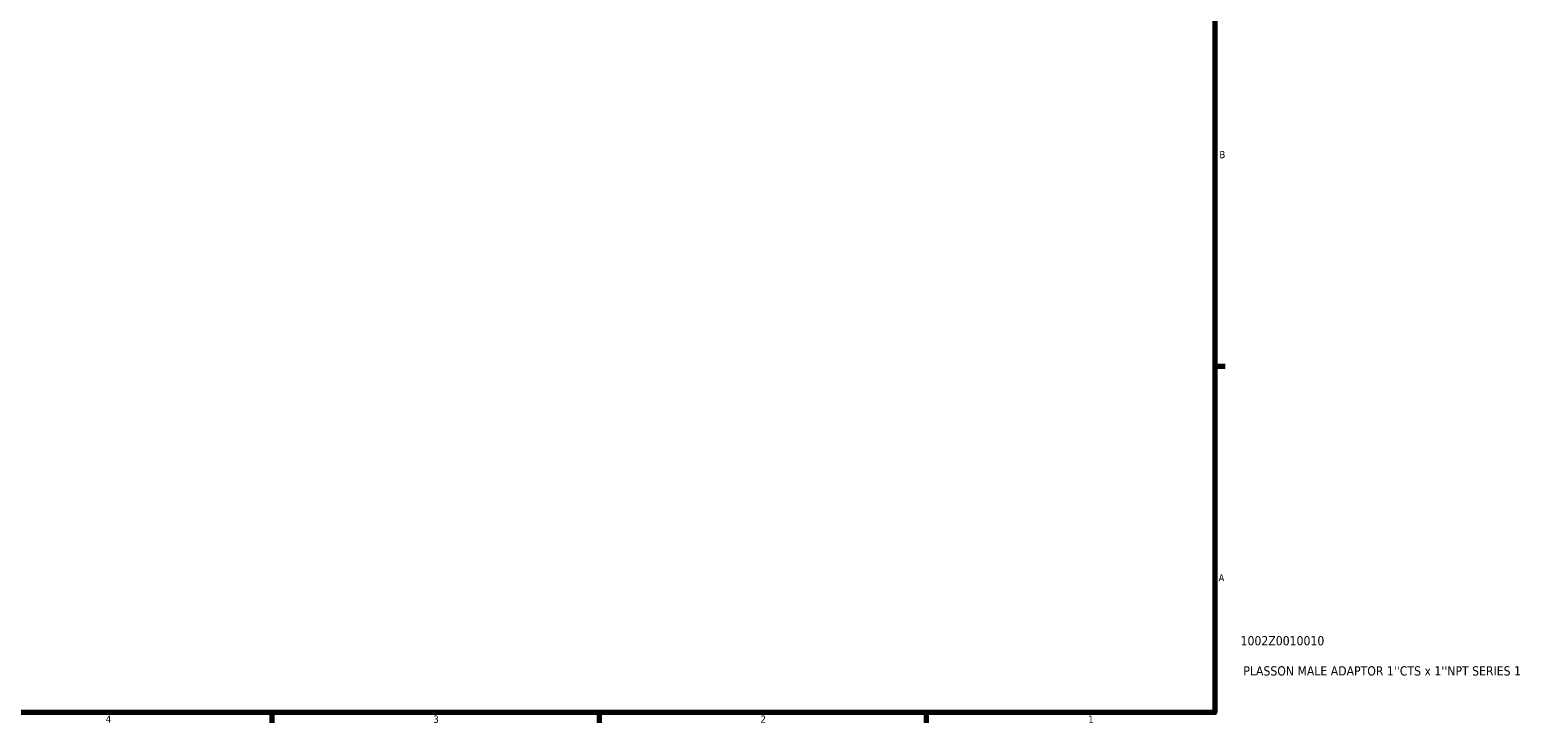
# Model space of a CAD drawing. Header units: inches. Extents: x -1.7 to 37.7, y -1.1 to 21.4.
# Tile 4 of 6: x 18.1 to 37.7, y 0.9 to 9.9. Entities that reach past the tile are written whole.
import ezdxf

# ---------------------------------------------------------------- set-up
doc = ezdxf.new("R2010")
doc.units = ezdxf.units.IN
doc.header["$MEASUREMENT"] = 0
doc.layers.add('Border (ANSI)', color=7, linetype='Continuous', lineweight=70)
doc.layers.add('Title (ANSI)', color=7, linetype='Continuous', lineweight=50)
doc.styles.add('Note Text (ANSI)', font='tahoma.ttf')
doc.styles.add('Text Style29', font='tahoma.ttf')

# ---------------------------------------------------------------- blocks, each defined once
blk = doc.blocks.new('Borders Default Border')
at = {"layer": 'Border (ANSI)'}
for p, q in [((33.5, 5.5), (33.634, 5.5)), ((21.25, 1), (21.25, 0.866)), ((25.5, 1), (25.5, 0.866)), ((29.75, 1), (29.75, 0.866))]:
    blk.add_line(p, q, dxfattribs=at)
at = {"layer": 'Border (ANSI)', "flags": 128}
blk.add_lwpolyline([(0.5, 1), (0.5, 21), (33.5, 21), (33.5, 1), (0.5, 1)], dxfattribs=at)
at = {"layer": 'Border (ANSI)', "color": 5, "true_color": 0x0000ff, "char_height": 0.0945, "attachment_point": 7, "style": 'Note Text (ANSI)'}
for s, insert in [('B', (33.558, 8.203)), ('A', (33.547, 2.703)), ('4', (19.092, 0.866)), ('3', (23.346, 0.864)), ('2', (27.596, 0.866)), ('1', (31.854, 0.866))]:
    blk.add_mtext(s, dxfattribs=dict(at, insert=insert))
blk = doc.blocks.new('Title Blocks ANSI - Large')
at = {"layer": 'Title (ANSI)', "color": 5, "true_color": 0x0000ff, "style": 'Text Style29'}
for tag, p in [('PART_NUMBER_001', (0.333, 0.873)), ('DESCRIPTION_001', (0.369, 0.481))]:
    blk.add_attdef(tag, p, '', height=0.12, dxfattribs=at)

msp = doc.modelspace()

# ---------------------------------------------------------------- block references
msp.add_blockref('Borders Default Border', (0, 0))
msp.add_blockref('Title Blocks ANSI - Large', (33.5, 1)).add_auto_attribs({'PART_NUMBER_001': '1002Z0010010', 'DESCRIPTION_001': "PLASSON MALE ADAPTOR 1''CTS x 1''NPT SERIES 1"})

doc.saveas('drawing.dxf')
